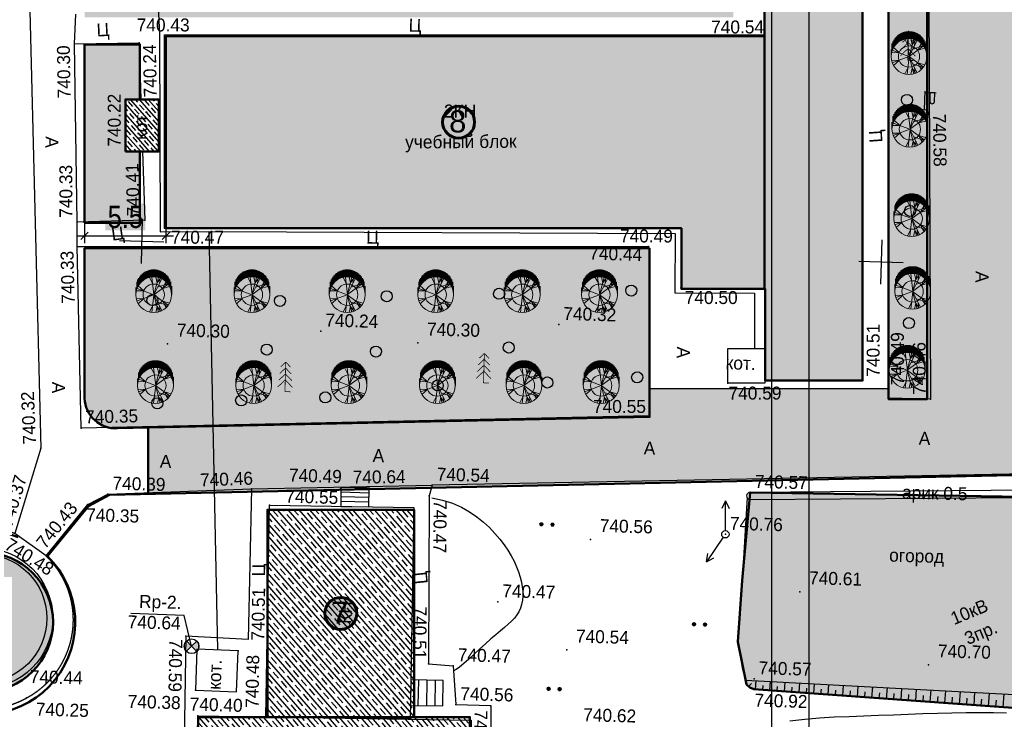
# Model space of a CAD drawing. Header units: millimetres. Extents: x -257011 to 237647566, y 2784933 to 6706507.
# Tile 218 of 256: x 9730843 to 9797399, y 5408623 to 5455907. Entities that reach past the tile are written whole.
import ezdxf

# ---------------------------------------------------------------- set-up
doc = ezdxf.new("R2010")
doc.units = ezdxf.units.MM
doc.header["$LTSCALE"] = 1000
doc.header["$PDMODE"] = 32
doc.header["$PDSIZE"] = 0.3
for name, pattern in [('Д_ТРОТ_ТРУБА', [3, 1.5, -1.5]), ('ДОРОГИ_СТРОЯЩ', [9, 8, -1]), ('Контура низ откосов  Штриховая 0.1-0.5 - - - - - - -', [0.6, 0.1, -0.5]), ('ОТКОС_НИЗ', [1.2, 0.2, -1])]:
    doc.linetypes.add(name, pattern=pattern)
for name, color, linetype in [('(001) Сетка', 92, 'Continuous'), ('(002) Рамка', 7, 'Continuous'), ('(003) Пункты', 7, 'Continuous'), ('(004) Точки рельефа', 7, 'Continuous'), ('(007) Здания', 7, 'Continuous'), ('(013) Газ', 40, 'ИК_Газопровод -------г--------'), ('(022) Возд. Линии', 7, 'Continuous'), ('(025) Дорога', 7, 'Continuous'), ('(027) Гидрография', 7, 'Continuous'), ('(028) Гидротехн.', 7, 'Continuous'), ('(031) Горизонтали', 42, 'Continuous'), ('(035) Откосы', 7, 'Continuous'), ('(036) Растительность', 7, 'Continuous'), ('(037) Контуры', 7, 'Continuous'), ('(038) Деревья', 7, 'Continuous'), ('TREE', 74, 'Continuous')]:
    doc.layers.add(name, color=color, linetype=linetype)
doc.layers.add('.', color=7, linetype='Continuous', lineweight=15)
doc.layers.add('Ф А С А Д', color=250, linetype='Continuous', lineweight=15)
doc.styles.add('ATTR', font='romans.shx', dxfattribs={"width": 0.8, "height": 0.470416})
doc.styles.add('BM-431', font='txt')
doc.styles.add('D-431', font='txt', dxfattribs={"width": 2})
doc.styles.add('P-131', font='txt')
doc.styles.add('Roman', font='romans')
doc.styles.add('S', font='txtwr', dxfattribs={"oblique": 15})
doc.styles.get("Standard").update_dxf_attribs({"font": 'ARIALN.TTF'})
doc.styles.add('Фарход', font='ARIALN.TTF')
doc.linetypes.add('KANALIS_K', pattern='A,1,["<",Standard,S=1.8,R=0,X=-0.9,Y=-0.9],3,-1,["К",Standard,S=1.8,R=0,X=-0.9,Y=-0.9],-1,10', length=16)
doc.linetypes.add('ИК_Воздушка ------- --------', pattern='A,9,-0.6,["Z",Standard,S=1.2,R=70,X=0.6,Y=-0.65],-1', length=10.6)
doc.linetypes.add('ИК_Газопровод -------г--------', pattern='A,9,-0.6,["Г",Standard,S=1.2,R=0,X=0,Y=-0.6],-1.2', length=10.8)
doc.dimstyles.new('ISO-25$0', dxfattribs={"dimtxt": 300, "dimasz": 200, "dimexe": 100, "dimexo": 300, "dimgap": 50, "dimtad": 1, "dimdec": 0, "dimtxsty": 'Фарход', "dimblk": 'OBLIQUE', "dimcen": 250, "dimclrd": 256, "dimclrt": 250, "dimadec": 0, "dimazin": 0, "dimtfac": 1, "dimtdec": 0, "dimtmove": 0, "dimatfit": 3, "dimldrblk": 'OBLIQUE', "dimfxl": 0, "dimlwd": -1, "dimarcsym": 0})
pattern_1 = [(95, (-555770.2, -221587.06), (-275.171012, 230.8958947), [127, -381]), (185, (-555712.5, -221518.26), (-230.8958947, -275.171012), [127, -381])]
pattern_2 = [(311, (-555770.2, -221587.06), (415.09027, 360.832466), []), (311, (-555797.26, -221973.86), (415.09027, 360.832466), [550, -275])]

# ---------------------------------------------------------------- blocks, each defined once
blk = doc.blocks.new('I00110')
h = blk.add_hatch(color=7)
edge = h.paths.add_edge_path()
edge.add_line((0, 0), (-0.71, 0.71))
edge.add_arc((0, 0), 1, 135, 225)
edge.add_line((-0.71, -0.71), (0, 0))
edge = h.paths.add_edge_path()
edge.add_line((0, 0), (0.71, -0.71))
edge.add_arc((0, 0), 1, 315, 405)
edge.add_line((0.71, 0.71), (0, 0))
at = {"color": 7}
for points in [[(0, 0), (-0.71, 0.71, 0.414214), (-0.71, -0.71)], [(0, 0), (0.71, -0.71, 0.414214), (0.71, 0.71)]]:
    blk.add_lwpolyline(points, format="xyb", close=True, dxfattribs=at)
blk.add_lwpolyline([(0.02, 0), (0.02, 0)], dxfattribs=at)
blk.add_circle((0, 0), 1)
at = {"color": 4, "linetype": 'Continuous', "style": 'S', "oblique": 15}
blk.add_attdef('G', (1.38, 0.22), '', height=2, dxfattribs=at)
at = {"color": 4, "style": 'S', "oblique": 15}
blk.add_attdef('Z', (1.48, -2.3), '', height=2, dxfattribs=at)
blk = doc.blocks.new('S1')
at = {"layer": '(022) Возд. Линии'}
for p, q in [((-2, 0), (-1.5, 0.25)), ((-2, 0), (-1.5, -0.25)), ((0, 0), (-2, 0))]:
    blk.add_line(p, q, dxfattribs=at)
blk = doc.blocks.new('S2')
at = {"layer": '(022) Возд. Линии'}
for p, q in [((0, 0), (2, 0)), ((2, 0), (1.5, 0.25)), ((2, 0), (1.5, -0.25))]:
    blk.add_line(p, q, dxfattribs=at)
blk = doc.blocks.new('*U1758')
at = {"layer": '(022) Возд. Линии'}
for name, p, rotation in [('S1', (-0.007, 0.252), 271.6106775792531), ('S2', (-0.133, -0.208), 237.3303523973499)]:
    blk.add_blockref(name, p, dxfattribs=dict(at, rotation=rotation))
blk = doc.blocks.new('STOLB')
at = {"layer": '(022) Возд. Линии'}
blk.add_circle((0, 0), 0.25, dxfattribs=at)
blk = doc.blocks.new('f')
at = {"layer": '(022) Возд. Линии'}
for points in [[(0, 0.25), (0, 1.5)], [(0, 1.4), (0.75, 1.4)]]:
    blk.add_lwpolyline(points, dxfattribs=at)
blk.add_lwpolyline([(0.4875, 0.65), (0.4875, 0.65, 0.4142136), (0.65, 0.8125), (0.65, 1.4), (0.325, 1.4), (0.325, 0.8125, 0.4142136)], format="xyb", close=True, dxfattribs=at)
blk.add_circle((0, 0), 0.25, dxfattribs=at)
blk = doc.blocks.new('d')
at = {"layer": '(038) Деревья', "color": 30}
blk.add_ellipse((0, 0), major_axis=(0.265, 0.265), ratio=1, start_param=5.497787, end_param=11.780972, dxfattribs=at)
blk = doc.blocks.new('ell')
at = {"const_width": 0.05}
for points in [[(0, 2), (-0.329, 1.671)], [(0, 0), (0, 2)], [(0, 2), (0.329, 1.671)], [(0, 1.6), (-0.386, 1.214)], [(0, 1.6), (0.386, 1.214)], [(0, 0.8), (-0.5, 0.3)], [(0, 1.2), (-0.443, 0.757)], [(0, 1.2), (0.443, 0.757)], [(0, 0.8), (0.5, 0.3)], [(0, 0), (0.375, 0)]]:
    blk.add_lwpolyline(points, dxfattribs=at)
blk = doc.blocks.new('*X70')
at = {"color": 0}
for p, q in [((1.8, 2.04), (2.2, 2.04)), ((1.8, 2.03), (2.2, 2.03)), ((1.8, 2.02), (2.2, 2.02)), ((1.8, 2.01), (2.2, 2.01)), ((1.8, 2), (2.2, 2)), ((1.8, 1.99), (2.2, 1.99)), ((1.8, 1.98), (2.2, 1.98)), ((1.8, 1.97), (2.2, 1.97)), ((1.8, 1.96), (2.2, 1.96)), ((1.81, 2.07), (2.19, 2.07)), ((1.81, 2.06), (2.19, 2.06)), ((1.81, 2.05), (2.19, 2.05)), ((1.81, 1.95), (2.19, 1.95)), ((1.81, 1.94), (2.19, 1.94)), ((1.81, 1.93), (2.19, 1.93)), ((1.82, 2.09), (2.18, 2.09)), ((1.82, 2.08), (2.18, 2.08)), ((1.82, 1.92), (2.18, 1.92)), ((1.82, 1.91), (2.18, 1.91)), ((1.83, 2.11), (2.17, 2.11)), ((1.83, 2.1), (2.17, 2.1)), ((1.83, 1.9), (2.17, 1.9)), ((1.83, 1.89), (2.17, 1.89)), ((1.84, 2.12), (2.16, 2.12)), ((1.84, 1.88), (2.16, 1.88)), ((1.85, 2.13), (2.15, 2.13)), ((1.85, 1.87), (2.15, 1.87)), ((1.86, 2.14), (2.14, 2.14)), ((1.86, 1.86), (2.14, 1.86)), ((1.87, 2.15), (2.13, 2.15)), ((1.87, 1.85), (2.13, 1.85)), ((1.88, 2.16), (2.12, 2.16)), ((1.88, 1.84), (2.12, 1.84)), ((1.9, 2.17), (2.11, 2.17)), ((1.9, 1.83), (2.11, 1.83)), ((1.91, 2.18), (2.09, 2.18)), ((1.91, 1.82), (2.09, 1.82)), ((1.94, 2.19), (2.06, 2.19)), ((1.94, 1.81), (2.06, 1.81))]:
    blk.add_line(p, q, dxfattribs=at)
blk = doc.blocks.new('I04100')
blk.add_circle((0, 0), 0.2)
blk.add_blockref('*X70', (-2, -2))
blk = doc.blocks.new('Setka')
at = {"layer": '(001) Сетка'}
for p, q in [((0, 1.5), (0, -1.5)), ((-1.5, 0), (1.5, 0))]:
    blk.add_line(p, q, dxfattribs=at)
blk = doc.blocks.new('kjvklglhl')
at = {"layer": '(004) Точки рельефа'}
blk.add_lwpolyline([(343.958, 447.537), (343.404, 449.591), (339.791, 449.631)], dxfattribs=at)
for p in [(381.525, 489.948), (334.896, 488.007), (339.267, 488.21), (392.472, 484.94), (338.449, 484.352), (338.596, 480.828), (376.228, 476.688), (335.418, 475.977), (339.992, 476.24), (341.325, 475.724), (374.046, 475.417), (335.462, 474.337), (376.34, 472.681), (368.16, 469.971), (352.087, 469.079), (341.765, 467.921), (358.665, 468.464), (388.79, 466.813), (379.683, 466.328), (390.575, 465.609), (393.417, 465.63), (374.417, 463.962), (336.083, 462.055), (333.406, 460.634), (359.915, 458.878), (381.418, 458.996), (347.714, 458.292), (353.749, 458.453), (355.654, 458.564), (359.729, 458.16), (338.021, 457.657), (336.672, 456.912), (348.951, 457.217), (379.814, 456.115), (370.712, 455.511), (333.962, 453.359), (384.956, 452.379), (364.563, 451.12), (343.552, 448.203), (369.312, 447.999), (343.958, 447.537), (347.11, 447.324), (393.797, 447.684), (360.008, 446.807), (361.679, 446.715), (382.024, 446.405), (382.031, 445.695), (344.297, 444.574), (361.928, 444.097), (364.287, 444.056), (332.906, 443.73), (344.521, 442.851), (349.121, 442.916)]:
    blk.add_point(p, dxfattribs=at)
at = {"layer": '(007) Здания'}
for points in [[(380.475, 527.413), (382.185, 466.617), (388.791, 466.802), (387.082, 527.599)], [(338.548, 480.826), (338.449, 484.352), (340.7, 484.415), (340.799, 480.89)], [(379.683, 466.328), (379.617, 468.68), (382.125, 468.75), (382.191, 466.398)], [(348.956, 457.212), (358.705, 457.324), (358.87, 443.017), (349.121, 442.904)], [(347.11, 447.324), (344.323, 447.35), (344.297, 444.569), (347.084, 444.543)], [(344.521, 442.851), (362.992, 443.064), (363.116, 432.368), (344.645, 432.155)]]:
    blk.add_lwpolyline(points, close=True, dxfattribs=at)
for points in [[(376.227, 476.706), (341.325, 475.724), (340.957, 488.799), (381.529, 489.94), (382.011, 472.802)], [(376.227, 476.706), (376.342, 472.642), (382.011, 472.802), (382.011, 472.802)]]:
    blk.add_lwpolyline(points, dxfattribs=at)
at = {"layer": '(013) Газ', "linetype": 'ИК_Воздушка ------- --------', "ltscale": 0.5, "flags": 128}
for points in [[(292.909, 529.889), (292.062, 534.008), (300.797, 535.523), (378.045, 536.01), (380.152, 536.01), (380.512, 520.117), (378.614, 520.082), (373.886, 519.972), (374, 516.282), (339.283, 515.209), (339.606, 502.365), (340.619, 488.79), (341.059, 475.484), (341.059, 475.484), (344.329, 475.58), (345.717, 447.337), (345.717, 447.337)], [(344.329, 475.58), (375.842, 476.344), (375.939, 472.334), (381.325, 472.464), (381.43, 468.731)]]:
    blk.add_lwpolyline(points, dxfattribs=at)
at = {"layer": '(025) Дорога', "linetype": 'Д_ТРОТ_ТРУБА', "flags": 128}
blk.add_lwpolyline([(269.368, 515.247), (270.684, 506.001), (279.473, 507.345), (281.553, 506.423), (308.542, 510.883), (312.531, 513.649), (318.524, 513.838), (330.524, 514.19), (333.406, 460.634), (331.811, 454.811, 1.56758), (332.906, 443.73, 0.509364), (333.962, 453.359), (336.672, 456.912), (338.021, 457.657), (347.714, 458.292), (347.773, 448.108), (343.552, 448.203), (343.703, 435.09)], format="xyb", dxfattribs=at)
for points in [[(393.417, 465.63), (390.565, 465.619), (389.517, 502.905), (392.209, 502.981), (393.417, 465.63)], [(339.712, 480.859), (339.992, 476.24), (335.418, 475.977), (334.896, 488.007), (339.267, 488.21), (339.499, 484.382)], [(339.267, 488.21), (339.499, 484.382)], [(374.417, 463.962), (336.083, 462.055), (335.462, 474.337), (374.094, 475.423), (374.417, 463.962)], [(400.149, 460.773), (359.915, 458.878), (359.729, 458.16), (360.008, 446.807), (361.679, 446.715), (361.928, 444.097), (364.287, 444.097), (364.441, 439.128)]]:
    blk.add_lwpolyline(points, dxfattribs=at)
at = {"layer": '(025) Дорога', "linetype": 'Контура низ откосов  Штриховая 0.1-0.5 - - - - - - -'}
for points in [[(334.896, 488.007), (334.932, 490.013)], [(335.462, 474.337), (335.418, 475.978)], [(347.714, 458.292), (359.915, 458.878)], [(333.962, 453.359), (331.811, 454.811)]]:
    blk.add_lwpolyline(points, dxfattribs=at)
at = {"layer": '(025) Дорога', "linetype": 'Д_ТРОТ_ТРУБА', "ltscale": 10000, "flags": 128}
for points in [[(355.654, 458.564), (353.753, 458.542), (353.768, 457.267), (355.668, 457.289)], [(361.054, 443.982), (361.034, 445.701), (358.84, 445.676), (358.86, 443.957)]]:
    blk.add_lwpolyline(points, close=True, dxfattribs=at)
for points in [[(353.756, 458.242), (355.657, 458.242)], [(355.661, 457.927), (353.76, 457.905)], [(355.665, 457.609), (353.764, 457.609)], [(359.392, 443.963), (359.372, 445.682)], [(359.957, 443.969), (359.937, 445.688)], [(360.532, 443.976), (360.512, 445.695)]]:
    blk.add_lwpolyline(points, dxfattribs=at)
at = {"layer": '(027) Гидрография', "color": 3, "flags": 128}
blk.add_lwpolyline([(407.83, 457.775), (407.37, 459.235), (406.977, 459.649), (406.551, 459.806), (405.84, 459.865), (381.418, 458.996, 0.965055), (381.418, 458.5, 0)], format="xyb", dxfattribs=at)
blk.add_lwpolyline([(407.759, 456.557), (406.928, 458.975), (406.695, 459.22), (406.441, 459.313), (405.828, 459.365), (381.418, 458.5)], dxfattribs=at)
at = {"layer": '(027) Гидрография', "color": 3}
blk.add_circle((329.784, 449.03), 4.344, dxfattribs=at)
at = {"layer": '(028) Гидротехн.', "ltscale": 0.8}
blk.add_circle((329.784, 449.03), 4.744, dxfattribs=at)
at = {"layer": '(031) Горизонтали', "flags": 128}
for points in [[(359.91, 458.021), (360.643, 457.887), (361.313, 457.692), (361.924, 457.445), (362.481, 457.155), (362.987, 456.831), (363.445, 456.481), (363.86, 456.114), (364.235, 455.739), (364.574, 455.363), (364.878, 454.99), (365.148, 454.618), (365.386, 454.251), (365.592, 453.888), (365.768, 453.53), (365.915, 453.179), (366.034, 452.836), (366.126, 452.5), (366.191, 452.174), (366.229, 451.859), (366.239, 451.557), (366.222, 451.267), (366.176, 450.992), (366.103, 450.734), (366.002, 450.492), (365.873, 450.267), (365.715, 450.054), (365.528, 449.844), (365.313, 449.631), (365.069, 449.406), (364.796, 449.164), (364.494, 448.896), (364.164, 448.595), (363.806, 448.258), (363.434, 447.9), (363.063, 447.54), (362.706, 447.197), (362.379, 446.89), (362.096, 446.638), (361.872, 446.459), (361.722, 446.374)], [(384.52, 443.64), (385.524, 443.786), (386.523, 443.896), (387.519, 443.98), (388.514, 444.048), (389.511, 444.11), (390.511, 444.175), (391.512, 444.243), (392.512, 444.31), (393.505, 444.375), (394.49, 444.436), (395.462, 444.488), (396.419, 444.531), (397.358, 444.56), (398.271, 444.577), (399.142, 444.584)]]:
    blk.add_lwpolyline(points, dxfattribs=at)
at = {"layer": '(035) Откосы'}
for p, q in [((381.859, 446.081), (381.671, 445.877)), ((382.141, 446.283), (382.115, 445.691)), ((382.622, 445.97), (382.609, 445.67)), ((383.128, 446.259), (383.102, 445.649)), ((383.609, 445.937), (383.595, 445.627)), ((384.116, 446.234), (384.089, 445.606)), ((385.104, 446.21), (385.076, 445.563)), ((386.091, 446.185), (386.062, 445.52)), ((387.079, 446.161), (387.049, 445.477)), ((388.066, 446.137), (388.036, 445.434)), ((389.054, 446.112), (389.023, 445.391)), ((390.041, 446.088), (390.009, 445.349)), ((391.029, 446.063), (390.996, 445.306)), ((392.017, 446.039), (391.983, 445.263)), ((393.004, 446.014), (392.97, 445.22)), ((393.992, 445.99), (393.956, 445.177)), ((394.979, 445.965), (394.943, 445.134)), ((395.967, 445.941), (395.93, 445.091)), ((384.596, 445.903), (384.582, 445.584)), ((385.583, 445.87), (385.569, 445.541)), ((386.57, 445.836), (386.556, 445.499)), ((387.557, 445.802), (387.542, 445.456)), ((388.545, 445.769), (388.529, 445.413)), ((389.532, 445.735), (389.516, 445.37)), ((390.519, 445.701), (390.503, 445.327)), ((391.506, 445.668), (391.489, 445.284)), ((392.493, 445.634), (392.476, 445.241)), ((393.48, 445.6), (393.463, 445.199)), ((394.468, 445.567), (394.45, 445.156)), ((395.455, 445.533), (395.437, 445.113)), ((396.442, 445.499), (396.423, 445.07)), ((396.954, 445.917), (396.917, 445.049)), ((397.429, 445.466), (397.41, 445.027)), ((397.942, 445.892), (397.903, 445.006)), ((398.416, 445.432), (398.397, 444.984)), ((398.929, 445.868), (398.89, 444.963))]:
    blk.add_line(p, q, dxfattribs=at)
blk.add_lwpolyline([(381.455, 446.3), (381.53, 446.007), (381.751, 445.803), (382.031, 445.695), (403.975, 444.742), (404.513, 444.742), (404.714, 444.836), (405.139, 445.176), (405.42, 445.998), (406.386, 456.381), (406.6, 458.462), (406.438, 458.918), (406.006, 459.162), (405.549, 459.287)], dxfattribs=at)
at = {"layer": '(035) Откосы', "linetype": 'ОТКОС_НИЗ'}
for points in [[(381.455, 446.3), (403.997, 445.742), (404.246, 445.742), (404.287, 445.775), (404.435, 446.209), (405.39, 456.479), (405.572, 458.244), (405.549, 459.287)], [(381.207, 458.634), (381.037, 453.014), (380.863, 448.875), (381.203, 447.135), (381.455, 446.3)]]:
    blk.add_lwpolyline(points, dxfattribs=at)
at = {"layer": '(001) Сетка'}
for p in [(339.817, 474.81), (389.817, 474.81)]:
    blk.add_blockref('Setka', p, dxfattribs=at)
at = {"layer": '(003) Пункты', "xscale": 0.5, "yscale": 0.5, "zscale": 0.5}
blk.add_blockref('I00110', (343.958, 447.537), dxfattribs=at)
at = {"layer": '(022) Возд. Линии'}
for name, p in [('f', (392.472, 484.94)), ('*U1758', (379.814, 456.115)), ('STOLB', (379.814, 456.115))]:
    blk.add_blockref(name, p, dxfattribs=at)
at = {"layer": '(036) Растительность', "linetype": 'Continuous', "xscale": 0.5, "yscale": 0.5, "zscale": 0.5}
for p in [(367.366, 456.447), (368.116, 456.447), (377.863, 449.985), (378.613, 449.985), (368.161, 445.346), (368.911, 445.346)]:
    blk.add_blockref('I04100', p, dxfattribs=at)
at = {"layer": '(038) Деревья', "linetype": 'Continuous'}
for p in [(391.238, 488.48), (363.184, 465.878), (349.783, 464.913)]:
    blk.add_blockref('ell', p, dxfattribs=at)
at = {"layer": '(038) Деревья', "color": 30, "linetype": 'Continuous'}
for p in [(391.263, 485.806), (391.682, 478.312), (372.991, 472.401), (356.479, 471.554), (364.07, 471.935), (340.653, 470.848), (349.273, 471.036), (391.814, 470.734), (364.823, 468.322), (348.473, 467.72), (355.857, 467.795), (373.557, 466.549), (360.099, 465.626), (367.5, 466.033), (346.845, 464.238), (352.521, 464.605), (341.184, 463.885)]:
    blk.add_blockref('d', p, dxfattribs=at)
at = {"layer": '(003) Пункты', "style": 'BM-431'}
blk.add_text('Rp-2.', height=0.875, dxfattribs=at).set_placement((340.33, 450.034))
at = {"layer": '(004) Точки рельефа', "style": 'D-431'}
for s, rotation, p in [('740.54', 1.69941, (377.9, 489.922)), ('740.43', 1.61068, (339.083, 488.97)), ('740.30', 92.48319, (334.746, 484.329)), ('740.24', 92.65631, (340.569, 484.559)), ('740.22', 91.61068, (338.223, 481.152)), ('740.58', 272.52268, (393.038, 484.916)), ('740.41', 93.46556, (339.66, 476.508)), ('740.33', 91.79565, (335.094, 476.255)), ('740.49', 1.37809, (372.136, 475.639)), ('740.47', 1.61068, (341.806, 474.692)), ('740.33', 92.89042, (335.406, 470.463)), ('740.50', 1.61068, (376.631, 471.594)), ('740.51', 91.61068, (389.938, 467.05)), ('740.49', 91.72353, (391.596, 466.531)), ('740.46', 91.85225, (393.093, 465.907)), ('740.59', 1.61068, (379.769, 465.223)), ('740.55', 1.61068, (370.64, 464.061)), ('740.32', 94.08029, (333.071, 460.899)), ('740.35', 2.93114, (336.354, 462.385)), ('740.46', 3.74851, (344.242, 458.343)), ('740.64', 2.20426, (354.54, 458.83)), ('740.37', 74.68071, (331.583, 455.172)), ('740.47', 270.99436, (360.049, 457.878)), ('740.43', 52.65366, (333.886, 453.779)), ('740.48', 329.7909, (331.061, 453.797)), ('740.51', 90.48593, (348.855, 448.04)), ('740.51', 271.40932, (358.888, 450.65)), ('740.59', 270.48085, (342.45, 447.993)), ('740.48', 90.66079, (348.595, 443.495)), ('740.63', 270.25951, (363.203, 443.76))]:
    blk.add_text(s, height=0.875, rotation=rotation, dxfattribs=at).set_placement(p)
for s, p in [('740.44', (370.086, 474.413)), ('740.32', (368.447, 470.286)), ('740.24', (352.375, 469.394)), ('740.30', (342.365, 468.441)), ('740.30', (359.265, 468.984)), ('740.54', (360.202, 459.193)), ('740.57', (381.706, 459.311)), ('740.49', (350.212, 458.849)), ('740.39', (338.309, 457.972)), ('740.55', (350.01, 457.42)), ('740.76', (380.101, 456.43)), ('740.35', (336.59, 455.785)), ('740.56', (371.312, 456.031)), ('740.61', (385.556, 452.899)), ('740.47', (364.85, 451.435)), ('740.64', (339.601, 448.631)), ('740.54', (369.912, 448.519)), ('740.70', (394.397, 448.204)), ('740.47', (361.967, 447.03)), ('740.57', (382.312, 446.72)), ('740.44', (333.087, 444.747)), ('740.56', (362.216, 444.412)), ('740.92', (382.099, 444.53)), ('740.38', (339.75, 443.258)), ('740.40', (343.943, 443.196)), ('740.62', (370.553, 443.223)), ('740.25', (333.558, 442.557))]:
    blk.add_text(s, height=0.875, dxfattribs=at).set_placement(p)
at = {"layer": '(007) Здания', "color": 0}
for s, rotation, style, p in [('2КН', 1.61068, 'P-131', (360.003, 483.735)), ('учебный блок', 2, 'BM-431', (357.44, 481.568)), ('КН', 90, 'P-131', (354.714, 449.341))]:
    blk.add_text(s, height=0.88, rotation=rotation, dxfattribs=dict(at, style=style)).set_placement(p)
at = {"layer": '(007) Здания', "color": 0, "linetype": 'Continuous', "style": 'BM-431'}
for rotation, p in [(91.61068, (340.002, 481.663)), (89.46258, (346.012, 444.639))]:
    blk.add_text('кот.', height=0.88, rotation=rotation, dxfattribs=at).set_placement(p)
blk.add_text('кот.', height=0.88, dxfattribs=at).set_placement((379.512, 467.266))
at = {"layer": '(022) Возд. Линии', "style": 'BM-431'}
for s, p in [('10кВ', (395.434, 450.408)), ('3пр.', (396.409, 449.089))]:
    blk.add_text(s, height=0.875, rotation=24.07937, dxfattribs=at).set_placement(p)
at = {"layer": '(025) Дорога', "linetype": 'ДОРОГИ_СТРОЯЩ', "style": 'BM-431'}
for s, p in [('Ц', (357.449, 489.478)), ('Ц', (354.983, 475.08)), ('A', (392.702, 462.541)), ('A', (374.139, 461.355)), ('A', (355.835, 460.335)), ('A', (341.466, 459.54))]:
    blk.add_text(s, height=0.875, dxfattribs=at).set_placement(p)
for s, rotation, p in [('Ц', 4.47891, (336.401, 488.548)), ('Ц', 95.59058, (389.69, 482.899)), ('A', 270, (333.13, 481.714)), ('Ц', 9.38237, (337.827, 474.781)), ('A', 270, (396.232, 474.378)), ('A', 270, (376.196, 468.706)), ('A', 270, (334.037, 465.143)), ('Ц', 90.84703, (348.792, 452.392)), ('Ц', 97.55314, (359.81, 452.227))]:
    blk.add_text(s, height=0.875, rotation=rotation, dxfattribs=at).set_placement(p)
at = {"layer": '(027) Гидрография', "color": 0, "style": 'D-431'}
blk.add_text('арик 0.5', height=0.875, dxfattribs=at).set_placement((391.673, 458.863))
at = {"layer": '(037) Контуры', "color": 0, "linetype": 'ByBlock', "style": 'BM-431'}
blk.add_text('огород', height=0.875, dxfattribs=at).set_placement((390.923, 454.585))
blk = doc.blocks.new('dhdyfh')
at = {"layer": 'TREE', "color": 92, "lineweight": 20}
for p, q in [((10254035, 5666629), (10254035, 5666140)), ((10254096, 5666652), (10254096, 5666163)), ((10254156, 5666184), (10254156, 5666675)), ((10254217, 5666691), (10254217, 5666204)), ((10254277, 5666217), (10254277, 5666705)), ((10254338, 5666714), (10254338, 5666227)), ((10254398, 5666235), (10254398, 5666724)), ((10254459, 5666724), (10254459, 5666238)), ((10254519, 5666243), (10254519, 5666724)), ((10254580, 5666724), (10254580, 5666240)), ((10254640, 5666233), (10254640, 5666724)), ((10254701, 5666717), (10254701, 5666227)), ((10254761, 5666215), (10254761, 5666706)), ((10254822, 5666693), (10254822, 5666199)), ((10254882, 5666186), (10254882, 5666674)), ((10254943, 5666652), (10254943, 5666166)), ((10255003, 5666140), (10255003, 5666629)), ((10253430, 5665555), (10253430, 5666052)), ((10253491, 5665666), (10253491, 5666158)), ((10253551, 5665761), (10253551, 5666240)), ((10253612, 5665831), (10253612, 5666323)), ((10253672, 5665895), (10253672, 5666384)), ((10253733, 5665949), (10253733, 5666439)), ((10253793, 5665998), (10253793, 5666487)), ((10253854, 5666529), (10253854, 5666039)), ((10253914, 5666083), (10253914, 5666567)), ((10253975, 5666109), (10253975, 5666601)), ((10254443, 5665800), (10254236, 5666193)), ((10254532, 5665031), (10254393, 5666223)), ((10254522, 5665028), (10254837, 5666198)), ((10254522, 5665031), (10255054, 5666100)), ((10254739, 5665821), (10254650, 5666236)), ((10254739, 5665828), (10254966, 5666152)), ((10254897, 5665793), (10254946, 5666154)), ((10255064, 5666601), (10255064, 5666114)), ((10255125, 5666081), (10255125, 5666565)), ((10255185, 5666529), (10255185, 5666042)), ((10255246, 5665998), (10255246, 5666487)), ((10255306, 5666441), (10255306, 5665949)), ((10255367, 5665893), (10255367, 5666384)), ((10255427, 5666323), (10255427, 5665828)), ((10255488, 5665756), (10255488, 5666256)), ((10255548, 5666158), (10255548, 5665664)), ((10255609, 5665574), (10255609, 5666055)), ((10253309, 5665030), (10253309, 5665514)), ((10253851, 5665282), (10253348, 5665297)), ((10253370, 5665419), (10253370, 5665908)), ((10254519, 5665030), (10253387, 5665451)), ((10253851, 5665290), (10253466, 5665636)), ((10254522, 5665028), (10255488, 5665736)), ((10254778, 5665531), (10255478, 5665762)), ((10255123, 5665467), (10255340, 5665898)), ((10255133, 5665459), (10255577, 5665590)), ((10255212, 5665677), (10255390, 5665854)), ((10255669, 5665911), (10255669, 5665409)), ((10255730, 5665030), (10255730, 5665615))]:
    blk.add_line(p, q, dxfattribs=at)
at = {"layer": 'TREE', "color": 30, "lineweight": 20, "true_color": 0xf8991e}
for p, q in [((10253851, 5664777), (10253348, 5664762)), ((10254519, 5665030), (10253387, 5664608)), ((10253851, 5664769), (10253466, 5664423)), ((10254532, 5665028), (10254393, 5663836)), ((10254522, 5665031), (10254837, 5663861)), ((10254522, 5665031), (10255488, 5664323)), ((10254522, 5665028), (10255054, 5663959)), ((10254443, 5664259), (10254236, 5663866)), ((10254739, 5664238), (10254650, 5663823)), ((10254739, 5664231), (10254966, 5663908)), ((10254778, 5664528), (10255478, 5664297)), ((10254897, 5664266), (10254946, 5663905)), ((10255123, 5664592), (10255340, 5664161)), ((10255133, 5664600), (10255577, 5664469)), ((10255212, 5664382), (10255390, 5664205))]:
    blk.add_line(p, q, dxfattribs=at)
blk.add_circle((10254519, 5665030), 1210, dxfattribs=at)
at = {"layer": 'TREE', "color": 92, "lineweight": 20}
blk.add_circle((10254519, 5665030), 720, dxfattribs=at)
at = {"layer": 'TREE', "color": 30, "lineweight": 20, "true_color": 0xf8991e, "style": 'ATTR', "width": 0.8, "flags": 9}
for p in [(10254522, 5665031), (10254522, 5665028)]:
    blk.add_attdef('ESTCODE', p, '', height=14.1, rotation=90, dxfattribs=at)
blk = doc.blocks.new('_Oblique')
at = {"color": 0, "linetype": 'ByBlock', "lineweight": -2}
blk.add_line((-0.5, -0.5), (0.5, 0.5), dxfattribs=at)
blk = doc.blocks.new('*D1775')
at = {"color": 5, "linetype": 'KANALIS_K', "lineweight": -2, "ltscale": 1000, "transparency": 16777216}
for p, q in [((9735232, 5451406), (9735232, 5440807)), ((9740732, 5451059), (9740732, 5440807))]:
    blk.add_line(p, q, dxfattribs=at)
at = {"color": 5, "linetype": 'KANALIS_K', "ltscale": 1000, "transparency": 16777216}
blk.add_line((9734732, 5441307), (9741232, 5441307), dxfattribs=at)
at = {"layer": 'Defpoints', "color": 0, "linetype": 'KANALIS_K', "lineweight": 50, "ltscale": 1000, "transparency": 16777216}
for p in [(9735232, 5451456), (9740732, 5451109), (9740732, 5441307)]:
    blk.add_point(p, dxfattribs=at)
at = {"color": 5, "linetype": 'KANALIS_K', "ltscale": 1000, "transparency": 16777216, "xscale": 500, "yscale": 500, "zscale": 500, "rotation": 180}
blk.add_blockref('_Oblique', (9735232, 5441307), dxfattribs=at)
at = {"color": 5, "linetype": 'KANALIS_K', "ltscale": 1000, "transparency": 16777216, "xscale": 500, "yscale": 500, "zscale": 500}
blk.add_blockref('_Oblique', (9740732, 5441307), dxfattribs=at)
at = {"color": 5, "linetype": 'KANALIS_K', "ltscale": 1000, "transparency": 16777216, "insert": (9737982, 5442570), "char_height": 1500, "attachment_point": 5, "style": 'Фарход', "bg_fill": 1, "box_fill_scale": 1.1, "bg_fill_color": 255, "bg_fill_transparency": 0}
blk.add_mtext('5.5', dxfattribs=at)

msp = doc.modelspace()

# ---------------------------------------------------------------- hatches: boundary and pattern name
at = {"layer": '.', "lineweight": 50, "ltscale": 1000, "transparency": 33554687}
h = msp.add_hatch(color=256, dxfattribs=at)
h.dxf.hatch_style = 1
h.set_gradient(color1=(132, 132, 132), color2=(132, 132, 132), tint=1)
h.paths.add_polyline_path([(9738047.331, 5497829.606), (9799140.732, 5497204.157), (9799140.732, 5484655.528), (9801915.55, 5484655.528), (9801894.536, 5464447.132), (9799010.476, 5464444.115), (9799045.263, 5431182.701), (9809004.976, 5431432.959), (9810831.109, 5431344.692), (9810788.746, 5430468.244), (9810612.726, 5426826.625), (9807269.127, 5427093.579), (9807057.94, 5425322.533), (9739522.649, 5423851.9), (9739522.649, 5428333.55), (9773415.802, 5429065.133), (9773415.802, 5430977.715), (9789558.262, 5430977.715), (9789558.262, 5430261.133), (9792184.629, 5430261.133), (9792184.629, 5467611.379), (9791369.235, 5467626.65), (9791394.924, 5481388.598), (9792234.988, 5481388.598), (9792234.988, 5493747.169), (9738047.331, 5493747.169)])
at = {"linetype": 'KANALIS_K', "ltscale": 1000}
h = msp.add_hatch(dxfattribs=at)
h.set_pattern_fill('JIS_STN_1E', color=252, scale=550, angle=266, style=0)
h.set_pattern_definition(pattern_2)
h.paths.add_polyline_path([(9739796.079, 5481279.182), (9774636.444, 5481279.182), (9774636.444, 5484909.216), (9781194.034, 5484909.216), (9781194.034, 5492379.249), (9787817.979, 5492379.249), (9787825.267, 5477771.186), (9791364.184, 5477771.186), (9791364.184, 5471169.172), (9787817.979, 5471169.172), (9787817.979, 5431520.565), (9781236.587, 5431520.565), (9781236.587, 5437710.049), (9775571.383, 5437710.049), (9775571.383, 5441812.345), (9740732.32, 5441812.345), (9740732.32, 5454783.158), (9781191.125, 5454783.158), (9781191.125, 5468480.967), (9739796.079, 5468480.967)])
h = msp.add_hatch(dxfattribs=at)
h.set_pattern_fill('JIS_STN_1E', color=252, scale=450, angle=266, style=0)
h.set_pattern_definition([(311, (-555770.2, -221587.06), (339.619311, 295.226563), []), (311, (-555792.34, -221903.53), (339.619311, 295.226563), [450, -225])])
h.paths.add_polyline_path([(9737989.108, 5446989.272), (9740240.517, 5446989.272), (9740240.517, 5450516.195), (9737989.108, 5450516.195)])
at = {"lineweight": 50}
h = msp.add_hatch(color=1, dxfattribs=at)
h.set_gradient(color1=(255, 255, 255), one_color=1, tint=1)
h.paths.add_polyline_path([(9759434.091, 5448980.676, 1), (9761595.437, 5448980.676, 1)])
at = {"linetype": 'KANALIS_K', "ltscale": 1000}
h = msp.add_hatch(dxfattribs=at)
h.set_pattern_fill('JIS_STN_1E', color=252, scale=550, angle=266, style=0)
h.set_pattern_definition(pattern_2)
h.paths.add_polyline_path([(9747585.867, 5408776.331), (9757506.746, 5408776.331), (9757506.746, 5422790.094), (9747585.867, 5422790.094)])
h.paths.add_polyline_path([(9742907.953, 5408776.331), (9761278.803, 5408776.331), (9761278.803, 5397890.211), (9742907.953, 5397890.211)])
at = {"lineweight": 100, "transparency": 33554687}
h = msp.add_hatch(color=256, dxfattribs=at)
h.set_gradient(color1=(64, 201, 199), color2=(149, 231, 234), name='SPHERICAL')
edge = h.paths.add_edge_path()
edge.add_arc((9728377.276, 5415186.841), 4719.268, 0, 360)
at = {"lineweight": 50}
h = msp.add_hatch(color=1, dxfattribs=at)
h.set_gradient(color1=(255, 255, 255), one_color=1, tint=1)
h.paths.add_polyline_path([(9751465.634, 5415783.212, 1), (9753626.98, 5415783.212, 1)])
at = {"layer": 'Ф А С А Д', "linetype": 'KANALIS_K', "ltscale": 1000}
h = msp.add_hatch(dxfattribs=at)
h.set_pattern_fill('CROSS', color=92, scale=40, angle=95)
h.set_pattern_definition(pattern_1)
h.paths.add_polyline_path([(9735232.32, 5491071.67), (9764251.233, 5491591.556), (9764251.233, 5483108.659), (9735232.32, 5483108.659)], flags=17)
h.paths.add_polyline_path([(9735232.32, 5466974.282), (9779090.495, 5466974.282), (9779090.495, 5456068.293), (9735232.32, 5456068.293)], flags=17)
h.paths.add_polyline_path([(9735232.32, 5468822.222), (9738969.435, 5468822.222), (9738969.435, 5472233.633), (9737101.295, 5472233.633), (9737101.295, 5475760.555), (9738969.435, 5475760.555), (9738969.435, 5481260.599), (9735232.32, 5481260.599)], flags=17)
h.paths.add_polyline_path([(9735232.32, 5442186.341), (9738969.435, 5442186.341), (9738969.435, 5446989.272), (9737989.108, 5446989.272), (9737989.108, 5450516.195), (9738969.435, 5450516.195), (9738969.435, 5454235.879), (9735232.32, 5454235.879)], flags=17)
edge = h.paths.add_edge_path()
edge.add_line((9737452.912, 5428288.875), (9773415.802, 5429065.133))
edge.add_line((9773415.802, 5429065.133), (9773415.802, 5440462.209))
edge.add_line((9773415.802, 5440462.209), (9735232.32, 5440462.209))
edge.add_line((9735232.32, 5440462.209), (9735232.32, 5430320.543))
edge.add_arc((9737330.079, 5430383.995), 2098.718, 181.73253397, 273.35532392)
h.paths.add_polyline_path([(9789566.246, 5430261.133), (9792184.629, 5430261.133), (9792184.629, 5467611.379), (9789566.246, 5467611.379)])
h.paths.add_polyline_path([(9799028.839, 5431183.051), (9799028.839, 5464447.132), (9801915.55, 5464447.132), (9801915.55, 5484655.528), (9799140.732, 5484655.528), (9799140.732, 5497204.157), (9738047.331, 5497829.606), (9738047.331, 5499355.383), (9698328.96, 5501355.383), (9694541.036, 5501355.383), (9692585.925, 5501356.444), (9694959.297, 5502381.059), (9701657.021, 5502773.92), (9783529.241, 5501166.636), (9799140.732, 5500383.649), (9811484.066, 5499523.795), (9810589.23, 5432686.438), (9809004.976, 5431432.959)])
h.paths.add_polyline_path([(9789181.816, 5481379.137), (9792234.988, 5481379.137), (9792234.988, 5493747.169), (9789181.816, 5493747.169)], flags=17)
h = msp.add_hatch(dxfattribs=at)
h.set_pattern_fill('CROSS', color=92, scale=40, angle=95)
h.set_pattern_definition(pattern_1)
h.paths.add_polyline_path([(9780228.337, 5423962.847), (9804358.172, 5423575.004), (9804811.147, 5423437.167), (9805235.769, 5423181.285), (9805385.526, 5422720.462), (9803855.022, 5410294.608), (9803560.537, 5409506.01), (9803116.841, 5409153.367), (9802913.359, 5409065.031), (9802376.166, 5409080.137), (9780466.82, 5410649.483), (9780189.98, 5410765.766), (9779974.89, 5410975.887), (9779389.447, 5413860.778), (9779679.487, 5417993.928)])

# ---------------------------------------------------------------- linework, layer by layer
at = {"layer": '(002) Рамка', "color": 0, "lineweight": 60, "ltscale": 1000}
for centre in [(9760514.764, 5448980.676), (9752546.307, 5415783.212)]:
    msp.add_circle(centre, 1080.673, dxfattribs=at)
at = {"lineweight": 50, "ltscale": 1000}
for p, q in [((9781191.125, 5454783.158), (9781191.125, 5437710.049)), ((9739522.649, 5428333.55), (9739522.649, 5423851.9))]:
    msp.add_line(p, q, dxfattribs=at)
at = {"lineweight": 30, "ltscale": 1000}
msp.add_lwpolyline([(9807057.94, 5425322.533), (9739522.649, 5423851.9), (9739522.649, 5428333.55), (9773415.802, 5429065.133), (9773415.802, 5430977.715), (9789558.262, 5430977.715), (9789558.262, 5430261.133), (9792184.629, 5430261.133), (9792184.629, 5467611.379), (9791369.235, 5467626.65), (9791394.924, 5481388.598), (9792234.988, 5481388.598), (9792234.988, 5493747.169), (9738047.331, 5493747.169), (9738047.331, 5497829.606)], dxfattribs=at)
at = {"lineweight": 50, "ltscale": 1000}
for points in [[(9739796.079, 5481279.182), (9774636.444, 5481279.182), (9774636.444, 5484909.216), (9781194.034, 5484909.216), (9781194.034, 5492379.249), (9787817.979, 5492379.249), (9787817.979, 5431520.565), (9781236.587, 5431520.565), (9781236.587, 5437710.049), (9775571.383, 5437710.049), (9775571.383, 5441812.345), (9740732.32, 5441812.345), (9740732.32, 5454783.158), (9781191.125, 5454783.158), (9781191.125, 5468480.967), (9739796.079, 5468480.967), (9739796.079, 5481279.182)], [(9738969.435, 5450516.195), (9738969.435, 5454235.879), (9735232.32, 5454235.879), (9735232.32, 5442186.341), (9738969.435, 5442186.341), (9738969.435, 5446989.272)], [(9807057.94, 5425322.533), (9798965.498, 5425146.314), (9736903.781, 5423794.873), (9735483.386, 5423033.727), (9732721.454, 5419637.393)], [(9780228.337, 5423962.847), (9804358.172, 5423575.004), (9804811.147, 5423437.167), (9805235.769, 5423181.285), (9805385.526, 5422720.462), (9803855.022, 5410294.608), (9803560.537, 5409506.01), (9803116.841, 5409153.367), (9802913.359, 5409065.031), (9802376.166, 5409080.137), (9780466.82, 5410649.483), (9780189.98, 5410765.766), (9779974.89, 5410975.887), (9779389.447, 5413860.778), (9779679.487, 5417993.928), (9780228.337, 5423962.847)]]:
    msp.add_lwpolyline(points, dxfattribs=at)
for points in [[(9789566.246, 5430261.133), (9792184.629, 5430261.133), (9792184.629, 5467611.379), (9789566.246, 5467611.379)], [(9737989.108, 5446989.272), (9740240.517, 5446989.272), (9740240.517, 5450516.195), (9737989.108, 5450516.195)], [(9747585.867, 5408776.331), (9757506.746, 5408776.331), (9757506.746, 5422790.094), (9747585.867, 5422790.094)], [(9742907.953, 5408776.331), (9761278.803, 5408776.331), (9761278.803, 5397890.211), (9742907.953, 5397890.211)]]:
    msp.add_lwpolyline(points, close=True, dxfattribs=at)
msp.add_lwpolyline([(9773415.802, 5440462.209), (9735232.32, 5440462.209), (9735232.32, 5430320.543, 0.422533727), (9737452.912, 5428288.875), (9773415.802, 5429065.133)], format="xyb", close=True, dxfattribs=at)
msp.add_circle((9728377.276, 5415186.841), 4719.268, dxfattribs=at)
msp.add_arc((9728377.276, 5415186.841), 6219.268, 67.74873408, 45.69296663, dxfattribs=at)
at = {"layer": 'Defpoints', "color": 4}
msp.add_lwpolyline([(9635701.871, 5536124.504), (9635701.871, 5326124.504), (9784201.871, 5326124.504), (9784201.871, 5536124.504)], close=True, dxfattribs=at)
at = {"layer": 'Defpoints', "color": 6}
msp.add_lwpolyline([(9781671.567, 5536124.504), (9781671.567, 5326124.504), (9930171.567, 5326124.504), (9930171.567, 5536124.504)], close=True, dxfattribs=at)

# ---------------------------------------------------------------- block references
at = {"lineweight": 5, "xscale": 999.9999999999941, "yscale": 999.9999999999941, "zscale": 999.9999999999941, "rotation": 358.3893224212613}
msp.add_blockref('kjvklglhl', (9386059.538, 4975868.643), dxfattribs=at)
at = {"lineweight": 50}
for p in [(-463562.752, -211611.002), (-463503.04, -216530.104), (-463379.529, -222568.558), (-514613.815, -227710.693), (-507977.548, -227710.693), (-501537.284, -227710.693), (-495555.46, -227710.693), (-489708.641, -227710.693), (-484483.815, -227710.693), (-463319.818, -227487.66), (-463684.503, -232817.772), (-514497.392, -233847.757), (-507861.124, -233847.757), (-501420.861, -233847.757), (-495439.036, -233847.757), (-489592.218, -233847.757), (-484367.392, -233847.757)]:
    msp.add_blockref('dhdyfh', p, dxfattribs=at)

# ---------------------------------------------------------------- texts
at = {"color": 250, "char_height": 1500, "width": 156685.73039, "attachment_point": 6, "style": 'Roman'}
for s, insert in [('\\pt64500;{\\fArial|b0|i0|c0|p34;8}', (9761034.668, 5449024.007, 0)), ('\\pt64500;{\\fArial|b0|i0|c0|p34;7}', (9753066.211, 5415826.543, 0))]:
    msp.add_mtext(s, dxfattribs=dict(at, insert=insert))

# ---------------------------------------------------------------- dimensions: what is measured, and where the dimension line sits
at = {"linetype": 'KANALIS_K', "ltscale": 1000}
dim = msp.add_linear_dim(base=(9740732.32, 5441307.131), p1=(9735232.32, 5451455.596), p2=(9740732.32, 5451109.265), text='5.5', dimstyle='ISO-25$0', override={"dimtxt": 1500, "dimasz": 500, "dimexe": 500, "dimexo": 50, "dimgap": 500, "dimdle": 500, "dimclrd": 5, "dimclre": 5, "dimclrt": 5, "dimtmove": 1, "dimtfill": 2, "dimtfillclr": 255}, dxfattribs=at)
dim.commit()
dim.dimension.update_dxf_attribs({"geometry": '*D1775', "text_midpoint": (9737982.32, 5442569.921)})

doc.saveas('drawing.dxf')
